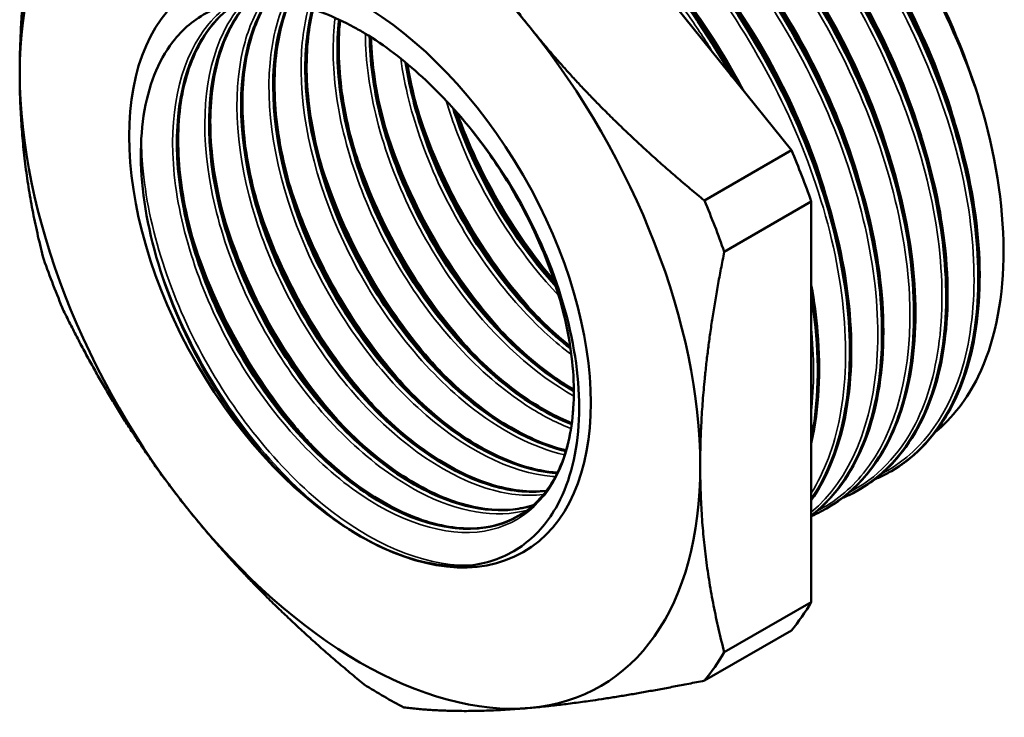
# Model space of a CAD drawing. Header units: millimetres. Extents: x -117 to 734, y -69 to 356.
# Tile 6 of 20: x 126 to 176, y 99 to 135. Entities that reach past the tile are written whole.
import ezdxf

# ---------------------------------------------------------------- set-up
doc = ezdxf.new("R2010")
doc.units = ezdxf.units.MM
doc.layers.add('Видимые тонкие (ГОСТ)', color=7, linetype='Continuous', lineweight=35)
doc.layers.add('Видимый контур (ГОСТ)', color=7, linetype='Continuous', lineweight=50)

msp = doc.modelspace()

# ---------------------------------------------------------------- linework, layer by layer
at = {"layer": 'Видимые тонкие (ГОСТ)'}
for points, knots in [([(174.9293, 130.1666), (173.6394, 134.4672), (171.3152, 138.8832), (168.3958, 142.5539), (165.5219, 146.1674), (162.0866, 149.0401), (158.7249, 150.6266), (155.4157, 152.1883), (152.1939, 152.497), (149.637, 151.4906), (149.1702, 151.3069), (148.7259, 151.0795), (148.3062, 150.8109)], [8.2290709, 8.2290709, 8.2290709, 8.2290709, 8.8699861, 8.8699861, 8.8699861, 9.500887, 9.500887, 9.500887, 10.1219301, 10.1219301, 10.1219301, 10.2353222, 10.2353222, 10.2353222, 10.2353222]), ([(169.7432, 111.7065), (171.6225, 112.6707), (173.0427, 114.4613), (173.8106, 116.8772), (174.751, 119.8356), (174.7085, 123.7177), (173.6813, 127.8195), (172.6543, 131.9202), (170.6477, 136.221), (168.0126, 139.943), (165.3782, 143.6641), (162.1278, 146.7891), (158.836, 148.7508), (155.5451, 150.712), (152.228, 151.5012), (149.4709, 150.971), (148.4543, 150.7755), (147.5156, 150.4009), (146.674, 149.8637)], [13.3219967, 13.3219967, 13.3219967, 13.3219967, 13.8255849, 13.8255849, 13.8255849, 14.4422569, 14.4422569, 14.4422569, 15.0587646, 15.0587646, 15.0587646, 15.6751108, 15.6751108, 15.6751108, 16.2912987, 16.2912987, 16.2912987, 16.5185075, 16.5185075, 16.5185075, 16.5185075]), ([(168.1067, 110.7668), (169.5264, 111.4928), (170.6892, 112.6822), (171.4984, 114.2692), (172.8081, 116.8377), (173.1852, 120.4355), (172.5527, 124.4129), (171.9203, 128.3895), (170.2814, 132.7266), (167.9197, 136.6427), (165.5586, 140.5579), (162.4859, 144.0336), (159.2418, 146.4426), (155.9984, 148.8511), (152.5985, 150.1819), (149.6408, 150.1915), (147.9252, 150.1971), (146.363, 149.7581), (145.0395, 148.9193)], [19.6051821, 19.6051821, 19.6051821, 19.6051821, 19.985268, 19.985268, 19.985268, 20.600431, 20.600431, 20.600431, 21.2154595, 21.2154595, 21.2154595, 21.8303564, 21.8303564, 21.8303564, 22.4451247, 22.4451247, 22.4451247, 22.8016928, 22.8016928, 22.8016928, 22.8016928]), ([(166.4727, 109.8235), (167.3815, 110.2841), (168.1854, 110.9338), (168.8557, 111.7616), (170.5505, 113.8545), (171.3832, 117.0762), (171.1957, 120.8466), (171.0082, 124.6163), (169.8016, 128.9168), (167.7815, 132.9756), (165.7617, 137.0338), (162.9378, 140.8315), (159.8038, 143.6861), (156.6703, 146.5403), (153.2411, 148.4384), (150.1178, 149.0366), (147.6024, 149.5184), (145.2947, 149.1553), (143.4507, 148.0099)], [25.8883674, 25.8883674, 25.8883674, 25.8883674, 26.1311969, 26.1311969, 26.1311969, 26.7451465, 26.7451465, 26.7451465, 27.3589909, 27.3589909, 27.3589909, 27.9727327, 27.9727327, 27.9727327, 28.5863751, 28.5863751, 28.5863751, 29.0805697, 29.0805697, 29.0805697, 29.0805697]), ([(166.202, 109.7757), (168.1762, 111.4386), (169.3691, 114.28), (169.5599, 117.797), (169.7527, 121.3522), (168.9203, 125.5807), (167.2024, 129.7181), (165.4854, 133.8535), (162.8918, 137.8782), (159.877, 141.0649), (156.8636, 144.2502), (153.4433, 146.5831), (150.2195, 147.6403), (149.6166, 147.838), (149.0211, 147.9909), (148.4365, 148.0993)], [32.30128, 32.30128, 32.30128, 32.30128, 32.9106132, 32.9106132, 32.9106132, 33.5265756, 33.5265756, 33.5265756, 34.1422389, 34.1422389, 34.1422389, 34.757615, 34.757615, 34.757615, 34.8726977, 34.8726977, 34.8726977, 34.8726977]), ([(166.197, 110.7468), (166.8727, 111.832), (167.368, 113.1331), (167.6543, 114.6087), (168.3025, 117.9501), (167.8729, 122.1707), (166.4369, 126.4577), (165.0446, 130.6141), (162.7147, 134.812), (159.8576, 138.2887), (157.2566, 141.4537), (154.2299, 144.0074), (151.2285, 145.5726)], [38.7769745, 38.7769745, 38.7769745, 38.7769745, 39.0581993, 39.0581993, 39.0581993, 39.6950396, 39.6950396, 39.6950396, 40.3124923, 40.3124923, 40.3124923, 40.8745961, 40.8745961, 40.8745961, 40.8745961]), ([(173.7312, 128.8283), (173.629, 129.2262), (173.5171, 129.6262), (173.3955, 130.0273), (172.2026, 133.963), (170.0836, 137.9989), (167.4232, 141.3769), (166.5628, 142.4695), (165.6471, 143.4914), (164.6959, 144.4255)], [8.16797772, 8.16797772, 8.16797772, 8.16797772, 8.23202833, 8.23202833, 8.23202833, 8.86037367, 8.86037367, 8.86037367, 9.06359943, 9.06359943, 9.06359943, 9.06359943]), ([(172.0919, 127.9042), (172.0035, 128.2472), (171.9079, 128.5916), (171.8051, 128.9371), (170.6379, 132.8591), (168.5468, 136.8908), (165.9097, 140.2789), (165.0054, 141.4407), (164.0385, 142.5247), (163.0322, 143.5104)], [14.45221642, 14.45221642, 14.45221642, 14.45221642, 14.50740687, 14.50740687, 14.50740687, 15.13401639, 15.13401639, 15.13401639, 15.34886736, 15.34886736, 15.34886736, 15.34886736]), ([(170.4578, 126.9604), (170.4074, 127.1559), (170.3546, 127.3519), (170.2995, 127.5482), (169.2031, 131.4515), (167.1788, 135.4942), (164.5904, 138.9242), (163.5966, 140.241), (162.5216, 141.4649), (161.3976, 142.5665)], [20.73540173, 20.73540173, 20.73540173, 20.73540173, 20.76685311, 20.76685311, 20.76685311, 21.39204217, 21.39204217, 21.39204217, 21.63205267, 21.63205267, 21.63205267, 21.63205267]), ([(168.8236, 126.0168), (168.792, 126.139), (168.7595, 126.2614), (168.7261, 126.384), (167.6578, 130.3037), (165.6467, 134.3794), (163.0579, 137.8448), (162.0358, 139.213), (160.9256, 140.4833), (159.7631, 141.6227)], [27.01858704, 27.01858704, 27.01858704, 27.01858704, 27.03825081, 27.03825081, 27.03825081, 27.66699865, 27.66699865, 27.66699865, 27.91523797, 27.91523797, 27.91523797, 27.91523797]), ([(161.1943, 133.1736), (160.8001, 133.8152), (160.3873, 134.4448), (159.9573, 135.0591), (158.5761, 137.0322), (157.0213, 138.8423), (155.3769, 140.4051)], [46.3642603, 46.3642603, 46.3642603, 46.3642603, 46.46555742, 46.46555742, 46.46555742, 46.790912, 46.790912, 46.790912, 46.790912]), ([(167.1892, 125.0731), (167.1762, 125.1235), (167.163, 125.174), (167.1497, 125.2245), (166.1205, 129.1175), (164.1548, 133.1797), (161.6059, 136.6548), (160.5337, 138.1165), (159.3606, 139.4712), (158.1286, 140.679)], [33.30177234, 33.30177234, 33.30177234, 33.30177234, 33.30988372, 33.30988372, 33.30988372, 33.93534299, 33.93534299, 33.93534299, 34.19842328, 34.19842328, 34.19842328, 34.19842328]), ([(162.7984, 131.174), (162.0374, 132.6255), (161.1717, 134.0374), (160.2198, 135.3683), (159.0811, 136.9604), (157.8217, 138.4331), (156.494, 139.7353)], [39.96105157, 39.96105157, 39.96105157, 39.96105157, 40.19806491, 40.19806491, 40.19806491, 40.48160859, 40.48160859, 40.48160859, 40.48160859]), ([(148.5308, 129.6926), (150.6763, 127.1317), (152.39, 123.9754), (153.3138, 120.9138), (154.2374, 117.8527), (154.3654, 114.9081), (153.6827, 112.7241), (153.0001, 110.5405), (151.5123, 109.1328), (149.5537, 108.813), (147.5955, 108.4932), (145.1807, 109.2633), (142.8442, 110.9642), (140.508, 112.6648), (138.2668, 115.2844), (136.6178, 118.264), (134.9689, 121.2432), (133.9239, 124.5619), (133.7213, 127.5103), (133.5188, 130.4582), (134.1602, 133.0157), (135.5198, 134.6375), (135.8526, 135.0346), (136.2279, 135.3749), (136.6394, 135.6564)], [0.5233568, 0.5233568, 0.5233568, 0.5233568, 1.2036238, 1.2036238, 1.2036238, 1.8837945, 1.8837945, 1.8837945, 2.5638699, 2.5638699, 2.5638699, 3.2438511, 3.2438511, 3.2438511, 3.9237391, 3.9237391, 3.9237391, 4.6035349, 4.6035349, 4.6035349, 5.2832394, 5.2832394, 5.2832394, 5.4496365, 5.4496365, 5.4496365, 5.4496365]), ([(151.7447, 109.8813), (150.1541, 109.4426), (148.2058, 109.7637), (146.2114, 110.819), (143.8705, 112.0577), (141.4828, 114.2994), (139.576, 117.068), (137.6694, 119.8363), (136.2571, 123.1124), (135.6564, 126.1973), (135.0558, 129.2818), (135.2711, 132.154), (136.2686, 134.202), (136.5603, 134.801), (136.9184, 135.3282), (137.3336, 135.7775)], [8.7810463, 8.7810463, 8.7810463, 8.7810463, 9.3596072, 9.3596072, 9.3596072, 10.0387012, 10.0387012, 10.0387012, 10.717712, 10.717712, 10.717712, 11.3966406, 11.3966406, 11.3966406, 11.5951998, 11.5951998, 11.5951998, 11.5951998]), ([(152.5563, 110.6712), (151.6518, 110.5678), (150.6614, 110.6766), (149.628, 111.0052), (147.353, 111.7288), (144.8857, 113.5132), (142.77, 115.9816), (140.6544, 118.4497), (138.9053, 121.5849), (137.9116, 124.7198), (136.9181, 127.8544), (136.6871, 130.9672), (137.2811, 133.3958), (137.5041, 134.3075), (137.8428, 135.1205), (138.2818, 135.8155)], [15.1603917, 15.1603917, 15.1603917, 15.1603917, 15.4685405, 15.4685405, 15.4685405, 16.1469211, 16.1469211, 16.1469211, 16.8252274, 16.8252274, 16.8252274, 17.5034604, 17.5034604, 17.5034604, 17.7580683, 17.7580683, 17.7580683, 17.7580683]), ([(153.1716, 111.5817), (153.1232, 111.5844), (153.0747, 111.5878), (153.026, 111.5916), (150.893, 111.7615), (148.424, 113.0181), (146.1621, 115.099), (143.9003, 117.1796), (141.8617, 120.0701), (140.4966, 123.1568), (139.0628, 126.3989), (138.3864, 129.8332), (138.6411, 132.6595), (138.7433, 133.7925), (138.9946, 134.8242), (139.3783, 135.7217)], [21.5558871, 21.5558871, 21.5558871, 21.5558871, 21.5713726, 21.5713726, 21.5713726, 22.2491195, 22.2491195, 22.2491195, 22.9268009, 22.9268009, 22.9268009, 23.638601, 23.638601, 23.638601, 23.9239447, 23.9239447, 23.9239447, 23.9239447]), ([(153.6413, 112.6957), (152.055, 113.0535), (150.342, 113.9343), (148.6969, 115.2648), (146.3747, 117.143), (144.2047, 119.9042), (142.6716, 122.9553), (141.139, 126.0055), (140.2541, 129.3241), (140.2221, 132.1973), (140.2091, 133.3707), (140.3384, 134.4665), (140.5987, 135.4495)], [27.9600638, 27.9600638, 27.9600638, 27.9600638, 28.4433251, 28.4433251, 28.4433251, 29.125475, 29.125475, 29.125475, 29.807397, 29.807397, 29.807397, 30.0858817, 30.0858817, 30.0858817, 30.0858817]), ([(153.9651, 114.0405), (153.2835, 114.3025), (152.5889, 114.6522), (151.8949, 115.0872), (149.5453, 116.56), (147.2188, 119), (145.4315, 121.8868), (143.6447, 124.7727), (142.4096, 128.0852), (142.0062, 131.1153), (141.8257, 132.4709), (141.8123, 133.7657), (141.9588, 134.9478)], [34.3738887, 34.3738887, 34.3738887, 34.3738887, 34.5748143, 34.5748143, 34.5748143, 35.2550607, 35.2550607, 35.2550607, 35.9351161, 35.9351161, 35.9351161, 36.2393487, 36.2393487, 36.2393487, 36.2393487]), ([(154.1088, 115.6888), (152.1521, 116.7912), (150.1744, 118.567), (148.4894, 120.7658), (146.4732, 123.3967), (144.8902, 126.6153), (144.094, 129.7359), (143.7057, 131.2578), (143.5059, 132.7514), (143.4962, 134.1424)], [40.802094, 40.802094, 40.802094, 40.802094, 41.3691619, 41.3691619, 41.3691619, 42.0476778, 42.0476778, 42.0476778, 42.3785981, 42.3785981, 42.3785981, 42.3785981]), ([(153.9857, 117.7985), (153.1546, 118.4309), (152.337, 119.1733), (151.5579, 120.0101), (149.3663, 122.3641), (147.4955, 125.4495), (146.3661, 128.6015), (145.8504, 130.0405), (145.4911, 131.4888), (145.2971, 132.8808)], [47.2552608, 47.2552608, 47.2552608, 47.2552608, 47.4979904, 47.4979904, 47.4979904, 48.1808073, 48.1808073, 48.1808073, 48.4925514, 48.4925514, 48.4925514, 48.4925514]), ([(152.5322, 119.4564), (152.3667, 119.6277), (152.2025, 119.8027), (152.04, 119.9815), (149.7128, 122.5413), (147.7356, 125.8423), (146.5296, 129.2081), (146.3397, 129.738), (146.1691, 130.2691), (146.0183, 130.7984)], [53.7561887, 53.7561887, 53.7561887, 53.7561887, 53.80258457, 53.80258457, 53.80258457, 54.46695387, 54.46695387, 54.46695387, 54.57155516, 54.57155516, 54.57155516, 54.57155516]), ([(153.348, 120.7913), (151.6012, 122.6349), (150.0372, 124.935), (148.8915, 127.3849), (148.379, 128.4808), (147.9516, 129.604), (147.6172, 130.7227)], [53.7651867, 53.7651867, 53.7651867, 53.7651867, 54.30674659, 54.30674659, 54.30674659, 54.54899986, 54.54899986, 54.54899986, 54.54899986]), ([(150.8997, 118.5176), (149.7872, 119.6695), (148.7382, 120.9862), (147.8079, 122.414), (146.3051, 124.7205), (145.1192, 127.3061), (144.3849, 129.8556)], [47.47300339, 47.47300339, 47.47300339, 47.47300339, 47.78475063, 47.78475063, 47.78475063, 48.28836986, 48.28836986, 48.28836986, 48.28836986]), ([(153.0986, 121.5892), (152.0604, 122.8138), (151.0993, 124.1773), (150.2645, 125.6259), (149.4393, 127.0579), (148.7401, 128.5688), (148.191, 130.0911)], [60.14149453, 60.14149453, 60.14149453, 60.14149453, 60.44555887, 60.44555887, 60.44555887, 60.74613752, 60.74613752, 60.74613752, 60.74613752]), ([(149.0794, 107.0969), (146.9016, 106.9224), (144.2846, 107.8941), (141.7823, 109.8175), (139.2802, 111.7407), (136.9091, 114.6034), (135.1716, 117.8199), (133.4344, 121.0359), (132.3421, 124.5855), (132.1326, 127.7407), (132.1064, 128.1351), (132.094, 128.523), (132.0952, 128.9033)], [2.6156521, 2.6156521, 2.6156521, 2.6156521, 3.2801417, 3.2801417, 3.2801417, 3.9445394, 3.9445394, 3.9445394, 4.6088463, 4.6088463, 4.6088463, 4.6918752, 4.6918752, 4.6918752, 4.6918752]), ([(149.2635, 117.5689), (147.0104, 119.906), (145.0345, 122.9449), (143.7222, 126.1239), (143.3409, 127.0476), (143.0163, 127.9816), (142.7514, 128.9108)], [41.18981808, 41.18981808, 41.18981808, 41.18981808, 41.82159801, 41.82159801, 41.82159801, 42.00518455, 42.00518455, 42.00518455, 42.00518455]), ([(147.6306, 116.6303), (146.652, 117.6428), (145.7225, 118.7828), (144.8803, 120.0154), (143.218, 122.4482), (141.9044, 125.2289), (141.1153, 127.9684)], [34.90663278, 34.90663278, 34.90663278, 34.90663278, 35.18082284, 35.18082284, 35.18082284, 35.72199924, 35.72199924, 35.72199924, 35.72199924]), ([(145.9954, 115.6826), (143.9848, 117.7715), (142.189, 120.4125), (140.8967, 123.2206), (140.3212, 124.4712), (139.8471, 125.7518), (139.484, 127.0236)], [28.62344747, 28.62344747, 28.62344747, 28.62344747, 29.1875862, 29.1875862, 29.1875862, 29.43881393, 29.43881393, 29.43881393, 29.43881393]), ([(144.3609, 114.7413), (143.74, 115.3827), (143.1392, 116.076), (142.5682, 116.8133), (140.4622, 119.5325), (138.7766, 122.8332), (137.8447, 126.0808)], [22.34026216, 22.34026216, 22.34026216, 22.34026216, 22.51417378, 22.51417378, 22.51417378, 23.15562863, 23.15562863, 23.15562863, 23.15562863]), ([(142.7273, 113.7968), (140.9637, 115.6291), (139.3622, 117.8819), (138.1261, 120.3059), (137.3253, 121.8763), (136.6803, 123.5137), (136.2156, 125.1367)], [16.05707685, 16.05707685, 16.05707685, 16.05707685, 16.55188963, 16.55188963, 16.55188963, 16.87244332, 16.87244332, 16.87244332, 16.87244332]), ([(141.0919, 112.8534), (140.5698, 113.3927), (140.0618, 113.9689), (139.574, 114.5774), (137.3608, 117.3384), (135.5761, 120.7478), (134.6003, 124.1087), (134.5921, 124.137), (134.5839, 124.1653), (134.5758, 124.1935)], [9.77389155, 9.77389155, 9.77389155, 9.77389155, 9.92014082, 9.92014082, 9.92014082, 10.58367162, 10.58367162, 10.58367162, 10.58925801, 10.58925801, 10.58925801, 10.58925801]), ([(143.2547, 108.5434), (140.7137, 110.0683), (138.1785, 112.6199), (136.184, 115.6785), (134.7917, 117.8136), (133.6692, 120.1865), (132.9218, 122.5505)], [3.1387315, 3.1387315, 3.1387315, 3.1387315, 3.8020509, 3.8020509, 3.8020509, 4.2650881, 4.2650881, 4.2650881, 4.2650881])]:
    msp.add_open_spline(points, degree=3, knots=knots, dxfattribs=at)
msp.add_open_spline([(166.198, 114.8536), (166.3516, 116.2065), (166.3517, 117.6729), (166.1977, 119.2094)], degree=3, dxfattribs=at)
at = {"layer": 'Видимый контур (ГОСТ)'}
for p, q in [((165.1885, 128.207), (149.8914, 147.2368)), ((160.7564, 125.6481), (165.1885, 128.207)), ((161.7699, 123.0359), (166.202, 125.5948)), ((166.202, 105.1987), (166.202, 125.5948)), ((170.2624, 111.8568), (170.2761, 111.8647)), ((168.628, 110.9131), (168.6417, 110.9211)), ((166.9936, 109.9695), (167.0073, 109.9774)), ((161.7699, 102.6398), (166.202, 105.1987)), ((160.7564, 101.1979), (165.1885, 103.7568))]:
    msp.add_line(p, q, dxfattribs=at)
for centre, major_axis, start_param, end_param in [((143.221, 122.1328), (-12.25, 21.2176), 4.9741884, 6.0213859), ((143.221, 122.1328), (-12.25, 21.2176), 6.0213859, 7.0685835), ((143.221, 122.1328), (-7.4539, 12.9106), 5.4742534, 5.5270432), ((143.221, 122.1328), (-12.25, 21.2176), 3.9269908, 4.9741884), ((143.221, 122.1328), (12.25, -21.2176), 3.9269908, 4.9741884), ((148.8779, 125.3988), (-13.75, 23.8157), 4.3984443, 4.5027349), ((144.4458, 122.8399), (13.75, -23.8157), 1.2568516, 1.3611422), ((144.4458, 122.8399), (-13.75, 23.8157), 1.2568516, 1.3611422), ((143.221, 122.1328), (12.25, -21.2176), 6.0213859, 7.0685835), ((143.221, 122.1328), (12.25, -21.2176), 4.9741884, 6.0213859), ((148.8779, 125.3988), (13.75, -23.8157), 0.2096541, 0.3139447), ((144.4458, 122.8399), (13.75, -23.8157), 0.2096541, 0.3139447), ((144.4458, 122.8399), (-13.75, 23.8157), 2.3040492, 2.4083398)]:
    msp.add_ellipse(centre, major_axis=major_axis, ratio=0.5773503, start_param=start_param, end_param=end_param, dxfattribs=at)
msp.add_ellipse((143.221, 122.1328), major_axis=(-8.31, 14.3933), ratio=0.5773503, dxfattribs=at)
msp.add_ellipse((143.221, 122.1328), major_axis=(-8.31, 14.3933), ratio=0.5773503, dxfattribs=at)
for points, knots in [([(146.7027, 150.0199), (146.9016, 150.1484), (147.1061, 150.2677), (147.316, 150.3773), (149.7225, 151.6339), (152.8322, 151.6182), (156.0988, 150.3385), (159.3625, 149.06), (162.7678, 146.5258), (165.7166, 143.1937), (168.663, 139.8642), (171.1402, 135.7537), (172.7164, 131.6), (174.2914, 127.4494), (174.9597, 123.2749), (174.6117, 119.8248), (174.2498, 116.2367), (172.7884, 113.4524), (170.5179, 112.0115), (170.3367, 111.8965), (170.1505, 111.7901), (169.9594, 111.6923)], [-16.5219202, -16.5219202, -16.5219202, -16.5219202, -16.4683126, -16.4683126, -16.4683126, -15.8537346, -15.8537346, -15.8537346, -15.2396944, -15.2396944, -15.2396944, -14.626145, -14.626145, -14.626145, -14.01304, -14.01304, -14.01304, -13.3753959, -13.3753959, -13.3753959, -13.3245052, -13.3245052, -13.3245052, -13.3245052]), ([(170.2759, 111.865), (172.3899, 113.0902), (173.8598, 115.4239), (174.4349, 118.4976), (175.0459, 121.7629), (174.6439, 125.8477), (173.2916, 130.0133), (171.9396, 134.1778), (169.644, 138.4033), (166.8069, 141.9261), (163.9706, 145.448), (160.6063, 148.2509), (157.3077, 149.8266), (154.01, 151.402), (150.7932, 151.7432), (148.2244, 150.7838), (147.8123, 150.6298), (147.4171, 150.4425), (147.0403, 150.2235)], [7.0685835, 7.0685835, 7.0685835, 7.0685835, 7.6484519, 7.6484519, 7.6484519, 8.2644414, 8.2644414, 8.2644414, 8.8802646, 8.8802646, 8.8802646, 9.4959248, 9.4959248, 9.4959248, 10.1114248, 10.1114248, 10.1114248, 10.2101761, 10.2101761, 10.2101761, 10.2101761]), ([(147.371, 150.4066), (148.6456, 151.0626), (150.1273, 151.3792), (153.2516, 151.2937), (154.9307, 150.901), (157.355, 149.8798), (158.1, 149.507), (159.2186, 148.8595), (159.5953, 148.6264), (160.1588, 148.2552), (160.3467, 148.1276), (160.628, 147.9309), (160.7217, 147.8645), (161.096, 147.5952), (161.3758, 147.3853), (162.491, 146.5144), (163.3172, 145.7905), (165.7501, 143.4177), (167.3042, 141.5544), (170.0001, 137.6032), (171.1813, 135.47), (173.0561, 131.1796), (173.7731, 128.9689), (174.6617, 124.7463), (174.844, 122.682), (174.6573, 118.9531), (174.2852, 117.2422), (173.0345, 114.3889), (172.1393, 113.2097), (170.8888, 112.2582), (170.7316, 112.1479), (170.5704, 112.0442)], [0, 0, 0, 0, 0.714542, 0.714542, 1.4200577, 1.4200577, 1.7287595, 1.7287595, 1.885608, 1.885608, 1.9643032, 1.9643032, 2.0036634, 2.0036634, 2.1217801, 2.1217801, 2.4771219, 2.4771219, 3.2020456, 3.2020456, 3.9163484, 3.9163484, 4.6307102, 4.6307102, 5.3455984, 5.3455984, 6.0616113, 6.0616113, 6.7769904, 6.7769904, 6.87682, 6.87682, 6.87682, 6.87682]), ([(145.071, 149.0722), (145.7463, 149.5094), (146.4848, 149.8413), (147.2771, 150.0584), (149.9485, 150.7904), (153.2198, 150.2146), (156.517, 148.4394), (159.8129, 146.665), (163.1195, 143.7004), (165.857, 140.0797), (168.5935, 136.4604), (170.7488, 132.2024), (171.9485, 128.0696), (173.1478, 123.9384), (173.3868, 119.9515), (172.6326, 116.8243), (171.9428, 113.9642), (170.4254, 111.8353), (168.3249, 110.7487)], [-22.8051055, -22.8051055, -22.8051055, -22.8051055, -22.6229964, -22.6229964, -22.6229964, -22.009028, -22.009028, -22.009028, -21.3953074, -21.3953074, -21.3953074, -20.7818232, -20.7818232, -20.7818232, -20.1685636, -20.1685636, -20.1685636, -19.6076905, -19.6076905, -19.6076905, -19.6076905]), ([(168.6389, 110.9253), (170.2761, 111.8772), (171.5379, 113.4792), (172.2819, 115.594), (173.2991, 118.485), (173.3434, 122.3208), (172.3973, 126.4103), (171.4515, 130.499), (169.52, 134.8222), (166.9383, 138.6024), (164.3571, 142.3817), (161.1377, 145.6005), (157.8454, 147.6786), (154.5538, 149.7563), (151.2043, 150.6839), (148.3851, 150.2906), (147.3058, 150.14), (146.3062, 149.7961), (145.4084, 149.2756)], [13.3517688, 13.3517688, 13.3517688, 13.3517688, 13.8012292, 13.8012292, 13.8012292, 14.4156918, 14.4156918, 14.4156918, 15.030018, 15.030018, 15.030018, 15.6442108, 15.6442108, 15.6442108, 16.2582731, 16.2582731, 16.2582731, 16.4933614, 16.4933614, 16.4933614, 16.4933614]), ([(145.7366, 149.463), (147.0112, 150.1189), (148.4929, 150.4356), (151.6172, 150.3501), (153.2963, 149.9573), (156.691, 148.5275), (158.4495, 147.464), (161.8146, 144.8082), (163.4628, 143.1815), (166.4418, 139.5814), (167.8102, 137.5638), (170.1039, 133.3964), (171.0582, 131.1949), (172.4427, 126.8843), (172.8902, 124.7217), (173.2302, 120.7023), (173.1265, 118.7957), (172.3843, 115.4731), (171.7354, 114.0154), (170.3045, 112.1638), (169.658, 111.5654), (168.936, 111.1006)], [0, 0, 0, 0, 0.714542, 0.714542, 1.4200577, 1.4200577, 2.1347178, 2.1347178, 2.8507984, 2.8507984, 3.5658426, 3.5658426, 4.2802281, 4.2802281, 4.994754, 4.994754, 5.7102006, 5.7102006, 6.4264695, 6.4264695, 6.8738359, 6.8738359, 6.8738359, 6.8738359]), ([(143.4385, 148.1249), (144.5731, 148.856), (145.8839, 149.293), (147.3206, 149.4016), (150.2408, 149.6224), (153.6654, 148.4882), (156.9799, 146.2113), (160.2719, 143.9498), (163.4399, 140.5727), (165.9236, 136.693), (168.4059, 132.8155), (170.1931, 128.4545), (170.9738, 124.3993), (171.7541, 120.3464), (171.5255, 116.6182), (170.3386, 113.8896), (169.526, 112.0214), (168.2669, 110.6278), (166.6876, 109.8096)], [-29.0882908, -29.0882908, -29.0882908, -29.0882908, -28.7827824, -28.7827824, -28.7827824, -28.1618169, -28.1618169, -28.1618169, -27.5450841, -27.5450841, -27.5450841, -26.9287066, -26.9287066, -26.9287066, -26.3126721, -26.3126721, -26.3126721, -25.8908758, -25.8908758, -25.8908758, -25.8908758]), ([(167.0032, 109.9846), (168.1168, 110.6274), (169.0592, 111.5669), (169.7777, 112.7727), (171.2218, 115.1961), (171.7546, 118.684), (171.2718, 122.6102), (170.7892, 126.5357), (169.2933, 130.881), (167.041, 134.8675), (164.789, 138.8532), (161.791, 142.4617), (158.5707, 145.0455), (155.3509, 147.629), (151.9236, 149.1761), (148.8887, 149.4063), (146.9865, 149.5506), (145.2438, 149.177), (143.7734, 148.3319)], [19.6349541, 19.6349541, 19.6349541, 19.6349541, 19.9400707, 19.9400707, 19.9400707, 20.5533013, 20.5533013, 20.5533013, 21.1664247, 21.1664247, 21.1664247, 21.7794438, 21.7794438, 21.7794438, 22.3923614, 22.3923614, 22.3923614, 22.7765467, 22.7765467, 22.7765467, 22.7765467]), ([(144.1022, 148.5194), (145.3768, 149.1753), (146.8585, 149.492), (149.9828, 149.4065), (151.6618, 149.0137), (155.0566, 147.5839), (156.8151, 146.5204), (160.1802, 143.8645), (161.8284, 142.2378), (164.8074, 138.6378), (166.1758, 136.6202), (168.4695, 132.4527), (169.4238, 130.2513), (170.8083, 125.9407), (171.2558, 123.7781), (171.5958, 119.7587), (171.4921, 117.8521), (170.7499, 114.5295), (170.101, 113.0718), (168.6701, 111.2202), (168.0236, 110.6217), (167.3016, 110.157)], [0, 0, 0, 0, 0.714542, 0.714542, 1.4200577, 1.4200577, 2.1347178, 2.1347178, 2.8507984, 2.8507984, 3.5658426, 3.5658426, 4.2802281, 4.2802281, 4.994754, 4.994754, 5.7102006, 5.7102006, 6.4264695, 6.4264695, 6.8738359, 6.8738359, 6.8738359, 6.8738359]), ([(143.499, 148.0172), (144.5168, 148.3717), (145.6317, 148.5372), (148.3484, 148.4629), (150.0274, 148.0701), (153.4222, 146.6402), (155.1807, 145.5768), (158.5458, 142.9209), (160.194, 141.2942), (163.173, 137.6942), (164.5414, 135.6765), (166.8351, 131.5091), (167.7894, 129.3077), (169.1739, 124.9971), (169.6214, 122.8345), (169.9614, 118.815), (169.8577, 116.9085), (169.1155, 113.5859), (168.4666, 112.1282), (167.1753, 110.4573), (166.7111, 109.9892), (166.202, 109.5927)], [0.1852713, 0.1852713, 0.1852713, 0.1852713, 0.714542, 0.714542, 1.4200577, 1.4200577, 2.1347178, 2.1347178, 2.8507984, 2.8507984, 3.5658426, 3.5658426, 4.2802281, 4.2802281, 4.994754, 4.994754, 5.7102006, 5.7102006, 6.4264695, 6.4264695, 6.7602978, 6.7602978, 6.7602978, 6.7602978]), ([(166.2005, 109.5961), (166.5996, 109.9058), (166.9702, 110.2602), (167.3087, 110.658), (169.0581, 112.714), (169.9441, 115.9214), (169.7981, 119.6994), (169.6522, 123.4756), (168.476, 127.8039), (166.4706, 131.9034), (164.4662, 136.0009), (161.6426, 139.8503), (158.4957, 142.7573), (155.3503, 145.6628), (151.8965, 147.613), (148.7423, 148.2535), (148.4532, 148.3122), (148.1668, 148.3598), (147.8834, 148.3966)], [25.9971344, 25.9971344, 25.9971344, 25.9971344, 26.1162874, 26.1162874, 26.1162874, 26.7319908, 26.7319908, 26.7319908, 27.3473754, 27.3473754, 27.3473754, 27.962453, 27.962453, 27.962453, 28.5772356, 28.5772356, 28.5772356, 28.633576, 28.633576, 28.633576, 28.633576]), ([(147.9084, 148.3841), (150.8559, 147.9843), (154.1215, 146.3991), (157.1831, 143.8824), (160.3945, 141.2425), (163.3668, 137.59), (165.5797, 133.5813), (167.7922, 129.5734), (169.2357, 125.228), (169.6625, 121.3247), (170.0892, 117.4221), (169.4979, 113.9796), (168.0034, 111.6156), (167.4985, 110.817), (166.8914, 110.1427), (166.1987, 109.6017)], [-34.9141799, -34.9141799, -34.9141799, -34.9141799, -34.329253, -34.329253, -34.329253, -33.7156833, -33.7156833, -33.7156833, -33.1022296, -33.1022296, -33.1022296, -32.4888888, -32.4888888, -32.4888888, -32.2816898, -32.2816898, -32.2816898, -32.2816898]), ([(150.8166, 146.0859), (152.2902, 145.3864), (153.7872, 144.4431), (156.9114, 141.9773), (158.5596, 140.3506), (161.5386, 136.7506), (162.907, 134.7329), (165.2007, 130.5655), (166.155, 128.364), (167.5395, 124.0535), (167.9869, 121.8909), (168.327, 117.8714), (168.2233, 115.9649), (167.5172, 112.8041), (166.9559, 111.4703), (166.202, 110.3866)], [1.5224619, 1.5224619, 1.5224619, 1.5224619, 2.1347178, 2.1347178, 2.8507984, 2.8507984, 3.5658426, 3.5658426, 4.2802281, 4.2802281, 4.994754, 4.994754, 5.7102006, 5.7102006, 6.3567354, 6.3567354, 6.3567354, 6.3567354]), ([(166.1979, 110.41), (167.2365, 111.9326), (167.8967, 113.9254), (168.1054, 116.242), (168.4183, 119.7156), (167.7147, 123.9009), (166.1102, 128.0484), (164.4687, 132.2913), (161.8911, 136.4737), (158.8454, 139.8136), (156.3776, 142.5199), (153.6125, 144.6627), (150.89, 145.9921)], [32.4647208, 32.4647208, 32.4647208, 32.4647208, 32.8734424, 32.8734424, 32.8734424, 33.4862873, 33.4862873, 33.4862873, 34.1132114, 34.1132114, 34.1132114, 34.6211954, 34.6211954, 34.6211954, 34.6211954]), ([(150.9094, 145.9655), (153.2164, 144.8341), (155.5533, 143.1261), (157.7119, 140.9764), (160.7962, 137.9049), (163.5023, 133.9462), (165.3558, 129.814), (167.2089, 125.6829), (168.2012, 121.3978), (168.1649, 117.7306), (168.1359, 114.7918), (167.4465, 112.2609), (166.1998, 110.4198)], [-40.9023253, -40.9023253, -40.9023253, -40.9023253, -40.4719656, -40.4719656, -40.4719656, -39.8570763, -39.8570763, -39.8570763, -39.2423322, -39.2423322, -39.2423322, -38.7497052, -38.7497052, -38.7497052, -38.7497052]), ([(174.9293, 130.1666), (174.2862, 132.4453), (173.3607, 134.7552), (171.0046, 139.2721), (169.5779, 141.4449), (167.9865, 143.399)], [-1.5310562, -1.5310562, -1.5310562, -1.5310562, -0.7748549, -0.7748549, 0, 0, 0, 0]), ([(154.2179, 141.8545), (155.6836, 140.6272), (157.1101, 139.1834), (159.9042, 135.8069), (161.2726, 133.7893), (162.4507, 131.6488), (162.4813, 131.5928), (162.5118, 131.5368)], [2.2235839, 2.2235839, 2.2235839, 2.2235839, 2.8507984, 2.8507984, 3.5658426, 3.5658426, 3.5849979, 3.5849979, 3.5849979, 3.5849979]), ([(162.1981, 131.9198), (161.198, 133.7052), (160.0536, 135.4217), (158.7998, 137.0017), (157.453, 138.6989), (155.983, 140.2347), (154.4545, 141.5528)], [40.01009144, 40.01009144, 40.01009144, 40.01009144, 40.28421516, 40.28421516, 40.28421516, 40.57867859, 40.57867859, 40.57867859, 40.57867859]), ([(154.5072, 141.4881), (155.6902, 140.4633), (156.8374, 139.3079), (157.9183, 138.0462), (159.4913, 136.2102), (160.92, 134.1536), (162.1377, 131.9946)], [-46.85762245, -46.85762245, -46.85762245, -46.85762245, -46.62950312, -46.62950312, -46.62950312, -46.29753646, -46.29753646, -46.29753646, -46.29753646]), ([(137.4205, 113.7896), (136.1471, 115.4529), (135.0415, 117.2953), (133.3106, 121.104), (132.6943, 123.0316), (132.0282, 126.7171), (131.9756, 128.4422), (132.4366, 131.464), (132.9363, 132.7388), (134.1917, 134.3786), (134.8088, 134.8967), (136.2212, 135.605), (137.0078, 135.796), (137.8587, 135.8189)], [0, 0, 0, 0, 0.6388858, 0.6388858, 1.2672571, 1.2672571, 1.8851104, 1.8851104, 2.4924421, 2.4924421, 2.9056723, 2.9056723, 3.3138389, 3.3138389, 3.3138389, 3.3138389]), ([(136.9717, 135.7236), (136.3612, 135.3324), (135.8258, 134.8162), (135.3844, 134.1833), (134.1475, 132.4095), (133.658, 129.7305), (134.01, 126.7244), (134.3611, 123.7261), (135.5463, 120.4235), (137.2947, 117.5276), (139.0393, 114.6382), (141.332, 112.1736), (143.6633, 110.6604), (145.9902, 109.15), (148.339, 108.5976), (150.19, 109.1151), (150.6498, 109.2436), (151.0781, 109.438), (151.4701, 109.6928)], [-5.4685083, -5.4685083, -5.4685083, -5.4685083, -5.2244239, -5.2244239, -5.2244239, -4.5404033, -4.5404033, -4.5404033, -3.8581756, -3.8581756, -3.8581756, -3.1774766, -3.1774766, -3.1774766, -2.4980483, -2.4980483, -2.4980483, -2.3292569, -2.3292569, -2.3292569, -2.3292569]), ([(151.2845, 109.5837), (150.4699, 109.1152), (149.5152, 108.8899), (148.4682, 108.9355), (146.3668, 109.0271), (143.909, 110.2097), (141.6409, 112.2341), (139.373, 114.2582), (137.3111, 117.11), (135.915, 120.1784), (134.5192, 123.2463), (133.7992, 126.5095), (133.9241, 129.2677), (134.049, 132.0256), (135.018, 134.2596), (136.6338, 135.4929), (136.7432, 135.5764), (136.8556, 135.6553), (136.9707, 135.7295)], [8.6403342, 8.6403342, 8.6403342, 8.6403342, 8.9797263, 8.9797263, 8.9797263, 9.6609391, 9.6609391, 9.6609391, 10.3420593, 10.3420593, 10.3420593, 11.0230879, 11.0230879, 11.0230879, 11.704026, 11.704026, 11.704026, 11.7501298, 11.7501298, 11.7501298, 11.7501298]), ([(136.9705, 135.73), (136.1666, 135.2087), (135.4906, 134.4465), (134.5081, 132.5651), (134.1825, 131.4299), (133.9101, 128.9466), (133.9531, 127.572), (134.3882, 124.7448), (134.7848, 123.2572), (135.8765, 120.3487), (136.586, 118.8916), (138.2233, 116.1892), (139.1719, 114.9104), (141.1824, 112.6896), (142.2695, 111.7197), (144.4373, 110.2059), (145.5451, 109.6423), (147.6348, 108.9811), (148.6418, 108.8743), (150.0982, 109.0664), (150.6234, 109.2285), (151.099, 109.4733)], [0.0029982, 0.0029982, 0.0029982, 0.0029982, 0.4969194, 0.4969194, 0.9803377, 0.9803377, 1.4552208, 1.4552208, 1.9290795, 1.9290795, 2.4039837, 2.4039837, 2.8795045, 2.8795045, 3.3548637, 3.3548637, 3.829283, 3.829283, 4.302802, 4.302802, 4.6001296, 4.6001296, 4.6001296, 4.6001296]), ([(137.5689, 135.799), (137.1201, 135.3223), (136.7371, 134.7552), (136.4312, 134.1057), (135.4184, 131.9553), (135.2615, 128.9162), (135.9829, 125.6925), (136.678, 122.5861), (138.1809, 119.3319), (140.1497, 116.6346), (142.1157, 113.9411), (144.5319, 111.8218), (146.8579, 110.7318), (148.7456, 109.8471), (150.5628, 109.6453), (152.0437, 110.1288)], [-11.601133, -11.601133, -11.601133, -11.601133, -11.3866321, -11.3866321, -11.3866321, -10.6764385, -10.6764385, -10.6764385, -9.9920601, -9.9920601, -9.9920601, -9.3086358, -9.3086358, -9.3086358, -8.7539784, -8.7539784, -8.7539784, -8.7539784]), ([(152.0501, 110.1322), (151.8657, 110.0708), (151.6759, 110.0203), (151.4811, 109.9808), (149.5677, 109.5936), (147.1845, 110.2864), (144.8602, 111.9166), (142.5363, 113.5466), (140.2879, 116.1027), (138.6144, 119.0391), (136.9411, 121.9751), (135.8547, 125.271), (135.6029, 128.2211), (135.3512, 131.1708), (135.9361, 133.7545), (137.2439, 135.4205), (137.349, 135.5544), (137.4587, 135.6823), (137.5727, 135.8041)], [15.0381329, 15.0381329, 15.0381329, 15.0381329, 15.1073933, 15.1073933, 15.1073933, 15.7878091, 15.7878091, 15.7878091, 16.4681415, 16.4681415, 16.4681415, 17.1483913, 17.1483913, 17.1483913, 17.8285596, 17.8285596, 17.8285596, 17.8832094, 17.8832094, 17.8832094, 17.8832094]), ([(137.5807, 135.8053), (137.2165, 135.4103), (136.8964, 134.9523), (136.1425, 133.5087), (135.8169, 132.3735), (135.5445, 129.8902), (135.5876, 128.5156), (136.0226, 125.6884), (136.4192, 124.2009), (137.5109, 121.2923), (138.2204, 119.8352), (139.8577, 117.1328), (140.8063, 115.854), (142.8169, 113.6332), (143.9039, 112.6634), (146.0717, 111.1495), (147.1795, 110.586), (149.2692, 109.9247), (150.2762, 109.8179), (151.4769, 109.9763), (151.7721, 110.0428), (152.0543, 110.1345)], [0.2304542, 0.2304542, 0.2304542, 0.2304542, 0.4969194, 0.4969194, 0.9803377, 0.9803377, 1.4552208, 1.4552208, 1.9290795, 1.9290795, 2.4039837, 2.4039837, 2.8795045, 2.8795045, 3.3548637, 3.3548637, 3.829283, 3.829283, 4.302802, 4.302802, 4.4647767, 4.4647767, 4.4647767, 4.4647767]), ([(138.4879, 135.8091), (138.0631, 135.1385), (137.7327, 134.3567), (137.5109, 133.4812), (136.9008, 131.0726), (137.117, 127.9716), (138.0998, 124.8445), (139.0819, 121.7192), (140.8224, 118.5897), (142.9304, 116.128), (145.0372, 113.6677), (147.496, 111.8914), (149.7607, 111.177), (150.8012, 110.8488), (151.7972, 110.7457), (152.7044, 110.8597)], [-17.75865, -17.75865, -17.75865, -17.75865, -17.5107918, -17.5107918, -17.5107918, -16.8289107, -16.8289107, -16.8289107, -16.147422, -16.147422, -16.147422, -15.4663094, -15.4663094, -15.4663094, -15.1533928, -15.1533928, -15.1533928, -15.1533928]), ([(152.7109, 110.8646), (151.3444, 110.701), (149.7756, 111.0319), (148.1694, 111.8477), (145.8485, 113.0264), (143.466, 115.2097), (141.5491, 117.9332), (139.6324, 120.6565), (138.195, 123.9012), (137.56, 126.9741), (136.9251, 130.0467), (137.0972, 132.9263), (138.052, 134.9986), (138.1844, 135.286), (138.3318, 135.5576), (138.4931, 135.8128)], [21.4375649, 21.4375649, 21.4375649, 21.4375649, 21.9079128, 21.9079128, 21.9079128, 22.5875382, 22.5875382, 22.5875382, 23.26709, 23.26709, 23.26709, 23.9465693, 23.9465693, 23.9465693, 24.0408161, 24.0408161, 24.0408161, 24.0408161]), ([(138.508, 135.8136), (138.422, 135.6748), (138.3403, 135.5311), (137.7769, 134.4523), (137.4513, 133.3172), (137.1789, 130.8338), (137.222, 129.4592), (137.657, 126.632), (138.0536, 125.1445), (139.1454, 122.2359), (139.8548, 120.7788), (141.4921, 118.0764), (142.4407, 116.7977), (144.4513, 114.5768), (145.5383, 113.607), (147.7061, 112.0931), (148.8139, 111.5296), (150.8706, 110.8788), (151.8469, 110.7685), (152.7201, 110.869)], [0.4199336, 0.4199336, 0.4199336, 0.4199336, 0.4969194, 0.4969194, 0.9803377, 0.9803377, 1.4552208, 1.4552208, 1.9290795, 1.9290795, 2.4039837, 2.4039837, 2.8795045, 2.8795045, 3.3548637, 3.3548637, 3.829283, 3.829283, 4.2878323, 4.2878323, 4.2878323, 4.2878323]), ([(137.8587, 135.8189), (138.3506, 135.8321), (139.0646, 135.8185), (140.9342, 135.3998), (141.9177, 135.0198), (142.9127, 134.4779)], [0, 0, 0, 0, 0.23554891, 0.23554891, 0.48155785, 0.48155785, 0.48155785, 0.48155785]), ([(153.2676, 111.7762), (152.7049, 111.8078), (152.118, 111.9137), (151.5155, 112.0957), (149.2641, 112.7756), (146.811, 114.5133), (144.6978, 116.9413), (142.4847, 119.4843), (140.6635, 122.7673), (139.6766, 126.0273), (138.7051, 129.2363), (138.5495, 132.3976), (139.2591, 134.7976), (139.3513, 135.1094), (139.458, 135.4081), (139.5784, 135.6928)], [27.8402679, 27.8402679, 27.8402679, 27.8402679, 28.0219749, 28.0219749, 28.0219749, 28.7009734, 28.7009734, 28.7009734, 29.4120923, 29.4120923, 29.4120923, 30.1121, 30.1121, 30.1121, 30.2030467, 30.2030467, 30.2030467, 30.2030467]), ([(139.5723, 135.6908), (139.234, 134.8919), (139.0011, 133.9865), (138.8861, 132.9975), (138.5801, 130.3656), (139.1104, 127.1599), (140.35, 124.0645), (141.5893, 120.9696), (143.5285, 118.0062), (145.737, 115.8058), (148.002, 113.549), (150.5335, 112.1127), (152.7456, 111.8136), (152.9209, 111.7899), (153.0941, 111.7734), (153.265, 111.7639)], [-23.9208846, -23.9208846, -23.9208846, -23.9208846, -23.665699, -23.665699, -23.665699, -22.9865941, -22.9865941, -22.9865941, -22.3076209, -22.3076209, -22.3076209, -21.6112432, -21.6112432, -21.6112432, -21.5560574, -21.5560574, -21.5560574, -21.5560574]), ([(139.6026, 135.6897), (139.2783, 134.8955), (139.0558, 133.9877), (138.8134, 131.7774), (138.8564, 130.4029), (139.2914, 127.5757), (139.688, 126.0881), (140.7798, 123.1795), (141.4892, 121.7225), (143.1265, 119.02), (144.0751, 117.7413), (146.0857, 115.5205), (147.1727, 114.5506), (149.3405, 113.0368), (150.4483, 112.4732), (152.107, 111.9483), (152.7072, 111.8314), (153.2794, 111.7919)], [0.6022991, 0.6022991, 0.6022991, 0.6022991, 0.9803377, 0.9803377, 1.4552208, 1.4552208, 1.9290795, 1.9290795, 2.4039837, 2.4039837, 2.8795045, 2.8795045, 3.3548637, 3.3548637, 3.829283, 3.829283, 4.1073031, 4.1073031, 4.1073031, 4.1073031]), ([(153.705, 112.8916), (151.5636, 113.3869), (149.1911, 114.8751), (147.0791, 117.0687), (144.8815, 119.3513), (142.9819, 122.3817), (141.8078, 125.5064), (140.634, 128.63), (140.1939, 131.8259), (140.5962, 134.4048), (140.6492, 134.7448), (140.7169, 135.0738), (140.7985, 135.3907)], [34.2489039, 34.2489039, 34.2489039, 34.2489039, 34.9055272, 34.9055272, 34.9055272, 35.5887623, 35.5887623, 35.5887623, 36.2717729, 36.2717729, 36.2717729, 36.3618209, 36.3618209, 36.3618209, 36.3618209]), ([(140.792, 135.3905), (140.5243, 134.3498), (140.403, 133.1842), (140.4406, 131.9362), (140.5271, 129.0623), (141.4551, 125.7715), (143.0108, 122.7689), (144.5661, 119.767), (146.7375, 117.0739), (149.0424, 115.265), (150.597, 114.045), (152.2047, 113.2328), (153.701, 112.8867)], [-30.0797092, -30.0797092, -30.0797092, -30.0797092, -29.7842179, -29.7842179, -29.7842179, -29.1037505, -29.1037505, -29.1037505, -28.4234503, -28.4234503, -28.4234503, -27.9646329, -27.9646329, -27.9646329, -27.9646329]), ([(140.8331, 135.3806), (140.7212, 134.9264), (140.6372, 134.4483), (140.4478, 132.7211), (140.4908, 131.3465), (140.9258, 128.5193), (141.3224, 127.0317), (142.4142, 124.1232), (143.1236, 122.6661), (144.7609, 119.9637), (145.7095, 118.6849), (147.7201, 116.4641), (148.8071, 115.4942), (150.9749, 113.9804), (152.0827, 113.4168), (153.3253, 113.0236), (153.5208, 112.9693), (153.7144, 112.9229)], [0.7887119, 0.7887119, 0.7887119, 0.7887119, 0.9803377, 0.9803377, 1.4552208, 1.4552208, 1.9290795, 1.9290795, 2.4039837, 2.4039837, 2.8795045, 2.8795045, 3.3548637, 3.3548637, 3.829283, 3.829283, 3.9185456, 3.9185456, 3.9185456, 3.9185456]), ([(142.1581, 134.8574), (142.0184, 133.6416), (142.0473, 132.3087), (142.2515, 130.9159), (142.696, 127.885), (143.9676, 124.5918), (145.7769, 121.7452), (147.5856, 118.8993), (149.9185, 116.5196), (152.2556, 115.1159), (152.8397, 114.7651), (153.423, 114.4758), (153.9974, 114.2494)], [-36.2300791, -36.2300791, -36.2300791, -36.2300791, -35.9166171, -35.9166171, -35.9166171, -35.2344625, -35.2344625, -35.2344625, -34.5525117, -34.5525117, -34.5525117, -34.3820802, -34.3820802, -34.3820802, -34.3820802]), ([(153.9994, 114.2649), (152.7157, 114.7776), (151.3887, 115.5992), (150.1132, 116.6899), (147.8288, 118.643), (145.7258, 121.4454), (144.2734, 124.4962), (142.8214, 127.5461), (142.0303, 130.8232), (142.0845, 133.6239), (142.0927, 134.046), (142.12, 134.4567), (142.1659, 134.8546)], [40.6664446, 40.6664446, 40.6664446, 40.6664446, 41.046912, 41.046912, 41.046912, 41.7282762, 41.7282762, 41.7282762, 42.4094529, 42.4094529, 42.4094529, 42.512097, 42.512097, 42.512097, 42.512097]), ([(142.2106, 134.8343), (142.0836, 133.6194), (142.1288, 132.2668), (142.5602, 129.4629), (142.9568, 127.9754), (144.0486, 125.0668), (144.758, 123.6097), (146.3953, 120.9073), (147.3439, 119.6285), (149.3545, 117.4077), (150.4415, 116.4379), (152.3516, 115.104), (153.1911, 114.6397), (154.0067, 114.3049)], [0.9881667, 0.9881667, 0.9881667, 0.9881667, 1.4552208, 1.4552208, 1.9290795, 1.9290795, 2.4039837, 2.4039837, 2.8795045, 2.8795045, 3.3548637, 3.3548637, 3.716355, 3.716355, 3.716355, 3.716355]), ([(143.4691, 134.1585), (144.4641, 133.5581), (145.4485, 132.8084), (147.3213, 131.0789), (148.0373, 130.2715), (148.5308, 129.6926)], [0.03469513, 0.03469513, 0.03469513, 0.03469513, 0.45755488, 0.45755488, 0.8625149, 0.8625149, 0.8625149, 0.8625149]), ([(143.7106, 134.01), (143.7321, 132.7528), (143.9083, 131.4144), (144.2392, 130.049), (144.9944, 126.9327), (146.5492, 123.6978), (148.5507, 121.0442), (150.2105, 118.8435), (152.1674, 117.0555), (154.1104, 115.9321)], [-42.3656202, -42.3656202, -42.3656202, -42.3656202, -42.0658575, -42.0658575, -42.0658575, -41.381683, -41.381683, -41.381683, -40.8142913, -40.8142913, -40.8142913, -40.8142913]), ([(154.1098, 115.9471), (153.8565, 116.0926), (153.603, 116.2496), (153.3498, 116.4179), (151.0228, 117.9642), (148.7453, 120.4524), (147.0222, 123.3521), (145.2994, 126.2512), (144.1431, 129.5417), (143.8159, 132.5201), (143.7604, 133.0249), (143.7288, 133.5202), (143.7207, 134.0031)], [47.0988183, 47.0988183, 47.0988183, 47.0988183, 47.1727811, 47.1727811, 47.1727811, 47.8526033, 47.8526033, 47.8526033, 48.5322741, 48.5322741, 48.5322741, 48.6474748, 48.6474748, 48.6474748, 48.6474748]), ([(143.7802, 133.9657), (143.799, 133.2703), (143.8648, 132.5499), (144.1947, 130.4065), (144.5912, 128.919), (145.683, 126.0104), (146.3924, 124.5533), (148.0297, 121.8509), (148.9783, 120.5722), (150.9889, 118.3513), (152.0759, 117.3815), (153.4757, 116.404), (153.7927, 116.2004), (154.1096, 116.0141)], [1.2098243, 1.2098243, 1.2098243, 1.2098243, 1.4552208, 1.4552208, 1.9290795, 1.9290795, 2.4039837, 2.4039837, 2.8795045, 2.8795045, 3.3548637, 3.3548637, 3.492799, 3.492799, 3.492799, 3.492799]), ([(145.5429, 132.6805), (145.6932, 131.6908), (145.9273, 130.6746), (146.2431, 129.6548), (147.2075, 126.5403), (148.9275, 123.4144), (151.0192, 120.9439), (151.9405, 119.8557), (152.9312, 118.8979), (153.9448, 118.1032)], [-48.4739372, -48.4739372, -48.4739372, -48.4739372, -48.2515359, -48.2515359, -48.2515359, -47.5723372, -47.5723372, -47.5723372, -47.2731573, -47.2731573, -47.2731573, -47.2731573]), ([(153.9422, 118.1233), (152.4676, 119.2868), (151.0423, 120.7967), (149.8053, 122.5325), (147.8639, 125.2568), (146.4008, 128.5185), (145.7486, 131.6128), (145.6739, 131.9672), (145.6099, 132.3192), (145.5566, 132.6677)], [53.5579967, 53.5579967, 53.5579967, 53.5579967, 53.9935476, 53.9935476, 53.9935476, 54.6771631, 54.6771631, 54.6771631, 54.75547, 54.75547, 54.75547, 54.75547]), ([(145.6374, 132.6002), (145.8595, 131.2366), (146.2464, 129.8072), (147.3174, 126.954), (148.0268, 125.497), (149.6641, 122.7945), (150.6127, 121.5158), (152.3545, 119.5919), (153.1347, 118.8539), (153.9259, 118.2195)], [1.4733082, 1.4733082, 1.4733082, 1.4733082, 1.9290795, 1.9290795, 2.4039837, 2.4039837, 2.8795045, 2.8795045, 3.2277291, 3.2277291, 3.2277291, 3.2277291]), ([(147.9587, 130.3488), (148.1777, 129.6653), (148.4316, 128.9817), (148.719, 128.3052), (149.8183, 125.7167), (151.4, 123.2476), (153.2017, 121.2657)], [-54.51661911, -54.51661911, -54.51661911, -54.51661911, -54.3675318, -54.3675318, -54.3675318, -53.79710084, -53.79710084, -53.79710084, -53.79710084]), ([(153.1895, 121.3005), (153.0377, 121.4673), (152.8874, 121.6376), (152.7389, 121.8112), (150.6795, 124.2201), (148.9721, 127.266), (147.9816, 130.3211)], [60.08293328, 60.08293328, 60.08293328, 60.08293328, 60.1309691, 60.1309691, 60.1309691, 60.79717557, 60.79717557, 60.79717557, 60.79717557]), ([(151.4728, 109.6891), (152.2293, 110.176), (152.856, 110.9085), (153.7323, 112.7356), (154.0023, 113.8414), (154.163, 116.2645), (154.0641, 117.6062), (153.5192, 120.3691), (153.067, 121.8245), (151.8654, 124.6696), (151.1002, 126.0947), (149.5605, 128.4198), (148.8206, 129.3817), (148.0393, 130.2566)], [0, 0, 0, 0, 0.5000544, 0.5000544, 0.9850467, 0.9850467, 1.4595522, 1.4595522, 1.9333054, 1.9333054, 2.4082476, 2.4082476, 2.7707556, 2.7707556, 2.7707556, 2.7707556]), ([(148.1153, 130.1711), (148.2067, 129.8978), (148.3034, 129.6251), (148.9518, 127.8977), (149.6612, 126.4406), (151.2648, 123.7939), (152.1691, 122.565), (153.1285, 121.4871)], [1.8405077, 1.8405077, 1.8405077, 1.8405077, 1.9290795, 1.9290795, 2.4039837, 2.4039837, 2.8598897, 2.8598897, 2.8598897, 2.8598897]), ([(172.5064, 113.845), (173.3942, 114.5742), (174.1313, 115.5292), (175.5053, 118.3437), (175.9432, 120.3841), (176.0275, 125.0069), (175.6685, 127.5476), (174.9293, 130.1666)], [-2.3342477, -2.3342477, -2.3342477, -2.3342477, -1.7325332, -1.7325332, -0.8687607, -0.8687607, 0, 0, 0, 0]), ([(148.5308, 129.6926), (149.7698, 128.239), (150.8707, 126.5906), (152.6946, 123.0626), (153.3926, 121.2143), (154.282, 117.556), (154.4556, 115.7833), (154.2407, 112.5499), (153.8448, 111.1267), (152.7272, 109.188), (152.1438, 108.5374), (150.7572, 107.5582), (149.958, 107.2381), (149.0794, 107.0969)], [0, 0, 0, 0, 0.5915353, 0.5915353, 1.1935768, 1.1935768, 1.806121, 1.806121, 2.4291643, 2.4291643, 2.8657214, 2.8657214, 3.3073315, 3.3073315, 3.3073315, 3.3073315]), ([(166.202, 121.3327), (166.3492, 120.5179), (166.4566, 119.7168), (166.6926, 116.9278), (166.5889, 115.0212), (166.2127, 113.3373), (166.2074, 113.3138), (166.202, 113.2902)], [4.7179859, 4.7179859, 4.7179859, 4.7179859, 4.994754, 4.994754, 5.7102006, 5.7102006, 5.7203664, 5.7203664, 5.7203664, 5.7203664]), ([(166.1963, 120.8354), (166.5646, 118.594), (166.63, 116.461), (166.3765, 114.5674), (166.3291, 114.2133), (166.2706, 113.8678), (166.2012, 113.5314)], [-45.74082725, -45.74082725, -45.74082725, -45.74082725, -45.39666617, -45.39666617, -45.39666617, -45.33231259, -45.33231259, -45.33231259, -45.33231259]), ([(166.202, 113.4721), (166.2115, 113.5173), (166.2207, 113.5627), (166.2298, 113.6083), (166.6576, 115.7538), (166.6413, 118.2644), (166.1973, 120.9257)], [39.04489477, 39.04489477, 39.04489477, 39.04489477, 39.05356358, 39.05356358, 39.05356358, 39.46186482, 39.46186482, 39.46186482, 39.46186482]), ([(143.2547, 108.5434), (142.0546, 109.2323), (140.859, 110.1388), (138.6726, 112.228), (137.8939, 113.1713), (137.4205, 113.7896)], [0, 0, 0, 0, 0.50912001, 0.50912001, 0.97775314, 0.97775314, 0.97775314, 0.97775314]), ([(149.0794, 107.0969), (148.4975, 107.0033), (147.7303, 106.9898), (145.6494, 107.389), (144.4547, 107.8545), (143.2547, 108.5434)], [0, 0, 0, 0, 0.29301775, 0.29301775, 0.64557915, 0.64557915, 0.64557915, 0.64557915])]:
    msp.add_open_spline(points, degree=3, knots=knots, dxfattribs=at)
for points, weights in [([(145.4593, 144.6779), (148.2795, 138.9389), (151.8831, 134.4559)], [1.01173739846, 1.03618555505, 1]), ([(125.8969, 132.1349), (125.8969, 136.9397), (127.1217, 143.04)], [1, 1.03618555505, 1.01173739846]), ([(151.8831, 134.4559), (155.4867, 129.9729), (160.7564, 125.6481)], [1, 1.03618555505, 1.01173739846]), ([(127.1217, 122.644), (125.8969, 127.3301), (125.8969, 132.1349)], [1.01173739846, 1.03618555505, 1]), ([(161.7699, 123.0359), (160.5451, 116.9356), (160.5451, 112.1307)], [1.01173739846, 1.03618555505, 1]), ([(134.559, 109.8097), (130.9553, 114.2927), (128.1352, 120.0317)], [1, 1.03618555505, 1.01173739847]), ([(160.5451, 112.1307), (160.5451, 107.3259), (161.7699, 102.6398)], [1, 1.03618555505, 1.01173739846]), ([(143.4322, 101.0019), (138.1626, 105.3268), (134.559, 109.8097)], [1.01173739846, 1.03618555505, 1]), ([(160.7564, 101.1979), (155.4867, 100.1295), (151.8831, 99.8077)], [1.01173739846, 1.03618555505, 1]), ([(151.8831, 99.8077), (148.2795, 99.4858), (145.4593, 99.8316)], [1, 1.03618555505, 1.01173739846])]:
    msp.add_rational_spline(points, weights, degree=2, dxfattribs=at)
for points in [[(169.9597, 111.6916), (169.7848, 111.6016), (169.6056, 111.5186), (169.4225, 111.4426)], [(168.3253, 110.748), (168.1504, 110.658), (167.9712, 110.575), (167.7881, 110.499)], [(166.6909, 109.8044), (166.5314, 109.7223), (166.3683, 109.646), (166.202, 109.5756)]]:
    msp.add_open_spline(points, degree=3, dxfattribs=at)

doc.saveas('drawing.dxf')
